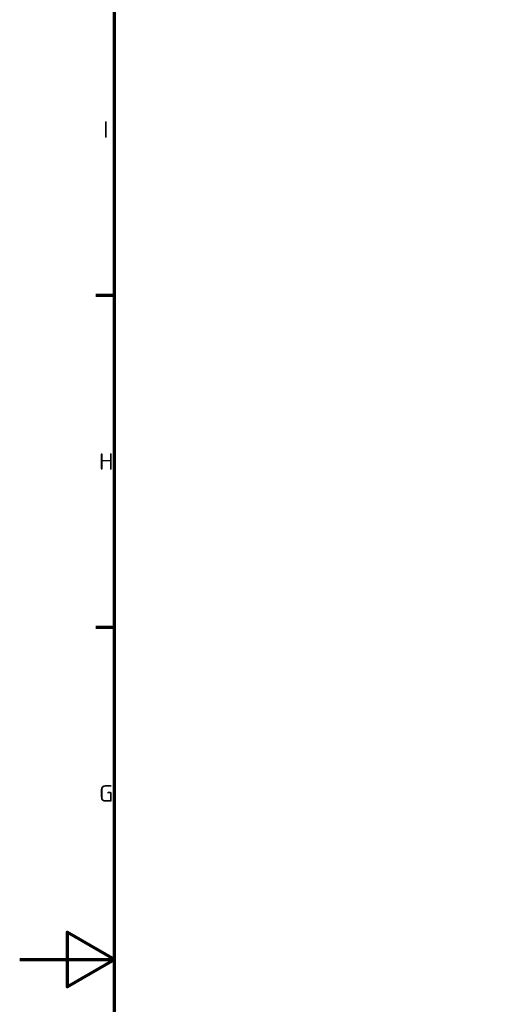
# Model space of a CAD drawing. Header units: millimetres. Extents: x 0 to 6049, y -120 to 1682.
# Tile 41 of 191: x 0 to 208, y 822 to 1238. Entities that reach past the tile are written whole.
import ezdxf

# ---------------------------------------------------------------- set-up
doc = ezdxf.new("R2010")
doc.units = ezdxf.units.MM
doc.header["$LTSCALE"] = 2
doc.layers.get('0').update_dxf_attribs({"lineweight": 25})
doc.layers.add('Rahmen (ISO)', color=7, linetype='Continuous', lineweight=70)
doc.styles.add('Notiztext (DIN)', font='isocpeur.ttf')

# ---------------------------------------------------------------- blocks, each defined once
blk = doc.blocks.new('Ränder Vorgaberahmen')
at = {"layer": 'Rahmen (ISO)'}
for p, q in [((20, 560.67), (16.1, 560.67)), ((20, 490.58), (16.1, 490.58))]:
    blk.add_line(p, q, dxfattribs=at)
at = {"layer": 'Rahmen (ISO)', "flags": 128}
for points in [[(20, 20), (20, 821), (1169, 821), (1169, 20), (20, 20)], [(0, 420.5), (20, 420.5), (10, 426.27), (10, 414.73), (20, 420.5)]]:
    blk.add_lwpolyline(points, dxfattribs=at)
at = {"layer": 'Rahmen (ISO)', "char_height": 3.5, "attachment_point": 7, "style": 'Notiztext (DIN)'}
for s, insert in [('I', (17.63, 593.96)), ('H', (16.75, 523.88)), ('G', (16.75, 453.79))]:
    blk.add_mtext(s, dxfattribs=dict(at, insert=insert))

msp = doc.modelspace()

# ---------------------------------------------------------------- block references
at = {"xscale": 2, "yscale": 2, "zscale": 2}
msp.add_blockref('Ränder Vorgaberahmen', (0, 0), dxfattribs=at)

doc.saveas('drawing.dxf')
